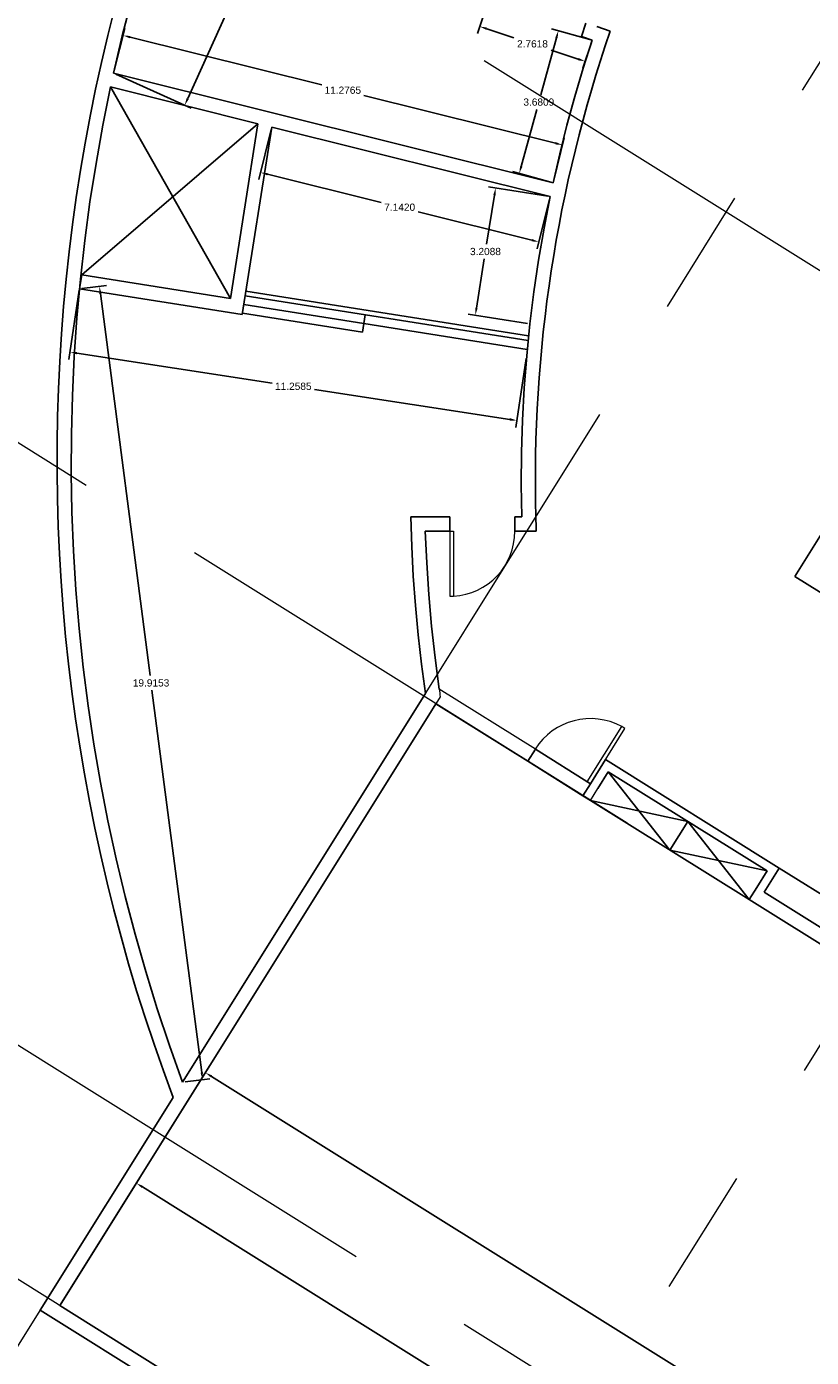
# Model space of a CAD drawing. Header units: inches. Extents: x 21 to 178, y 12 to 156.
# Tile 4 of 25: x 54 to 73, y 61 to 94. Entities that reach past the tile are written whole.
import ezdxf

# ---------------------------------------------------------------- set-up
doc = ezdxf.new("R2010")
doc.units = ezdxf.units.IN
doc.header["$MEASUREMENT"] = 0
doc.linetypes.add('Grid Line', pattern=[22.225, 12.7, -3.175, 3.175, -3.175])
for name, color, linetype, lineweight in [('A-DETL-MEDM', 33, 'Continuous', 25), ('A-DOOR', 31, 'Continuous', 9), ('A-WALL', 113, 'Continuous', 9), ('I-WALL', 2, 'Continuous', 18), ('S-GRID', 1, 'Continuous', 9)]:
    doc.layers.add(name, color=color, linetype=linetype, lineweight=lineweight)
doc.styles.get("Standard").update_dxf_attribs({"font": 'arial.ttf'})
doc.dimstyles.get("Standard").update_dxf_attribs({"dimtxt": 0.18, "dimasz": 0.18, "dimexe": 0.18, "dimexo": 0.0625, "dimgap": 0.09, "dimtad": 0, "dimtih": 1, "dimtoh": 1, "dimdec": 4, "dimzin": 0, "dimdsep": 46, "dimtxsty": 'Standard', "dimcen": 0.09, "dimadec": 0, "dimazin": 0, "dimtfac": 1, "dimtdec": 4, "dimtofl": 0, "dimtmove": 0, "dimatfit": 3, "dimfxl": 1, "dimtolj": 1, "dimtzin": 0, "dimarcsym": 0})

# ---------------------------------------------------------------- blocks, each defined once
blk = doc.blocks.new('M_Single-Flush - 0915 x 2134mm-303338-_منفی')
at = {"layer": 'A-DOOR', "lineweight": 18}
for p, q in [((406, 100), (406, 1015)), ((458, 1015), (406, 1015)), ((458, 100), (458, 1015)), ((458, 100), (406, 100))]:
    blk.add_line(p, q, dxfattribs=at)
at = {"layer": 'A-DOOR'}
blk.add_arc((458, 100), 917, 93.1893, 180, dxfattribs=at)
blk = doc.blocks.new('*D148')
at = {"color": 0, "lineweight": -2, "transparency": 16777216}
for p, q in [((54.675, 62.301), (56.643, 65.45)), ((56.7, 65.202), (67.199, 58.641)), ((78.281, 51.717), (67.781, 58.278)), ((76.561, 48.625), (78.529, 51.774))]:
    blk.add_line(p, q, dxfattribs=at)
at = {"color": 0, "transparency": 16777216}
for points in [[(56.716, 65.227), (56.684, 65.177), (56.547, 65.297)], [(78.296, 51.742), (78.265, 51.692), (78.433, 51.622)]]:
    blk.add_solid(points, dxfattribs=at)
at = {"layer": 'Defpoints', "color": 0, "transparency": 16777216}
for p in [(56.547, 65.297), (54.642, 62.248), (76.528, 48.572)]:
    blk.add_point(p, dxfattribs=at)
at = {"color": 0, "transparency": 16777216, "insert": (67.49, 58.46), "char_height": 0.18, "attachment_point": 5}
blk.add_mtext('\\A1;25.8074', dxfattribs=at)
blk = doc.blocks.new('*D149')
at = {"color": 0, "lineweight": -2, "transparency": 16777216}
for p, q in [((54.675, 62.301), (58.362, 68.201)), ((58.419, 67.953), (91.104, 47.529)), ((124.371, 26.742), (91.686, 47.166)), ((120.932, 20.899), (124.619, 26.799))]:
    blk.add_line(p, q, dxfattribs=at)
at = {"color": 0, "transparency": 16777216}
for points in [[(58.435, 67.979), (58.403, 67.928), (58.266, 68.048)], [(124.387, 26.767), (124.355, 26.716), (124.524, 26.646)]]:
    blk.add_solid(points, dxfattribs=at)
at = {"layer": 'Defpoints', "color": 0, "transparency": 16777216}
for p in [(58.266, 68.048), (54.642, 62.248), (120.899, 20.846)]:
    blk.add_point(p, dxfattribs=at)
at = {"color": 0, "transparency": 16777216, "insert": (91.395, 47.347), "char_height": 0.18, "attachment_point": 5}
blk.add_mtext('\\A1;78.1291', dxfattribs=at)
blk = doc.blocks.new('*D111')
at = {"color": 0, "lineweight": -2, "transparency": 16777216}
for p, q in [((55.193, 87.567), (55.806, 87.646)), ((55.651, 87.445), (56.889, 77.931)), ((58.174, 68.053), (56.936, 77.567)), ((57.762, 67.818), (58.376, 67.897))]:
    blk.add_line(p, q, dxfattribs=at)
at = {"color": 0, "transparency": 16777216}
for points in [[(55.681, 87.448), (55.621, 87.441), (55.628, 87.623)], [(58.204, 68.057), (58.144, 68.049), (58.197, 67.874)]]:
    blk.add_solid(points, dxfattribs=at)
at = {"layer": 'Defpoints', "color": 0, "transparency": 16777216}
for p in [(55.131, 87.558), (57.7, 67.81), (58.197, 67.874)]:
    blk.add_point(p, dxfattribs=at)
at = {"color": 0, "transparency": 16777216, "insert": (56.913, 77.749), "char_height": 0.18, "attachment_point": 5}
blk.add_mtext('\\A1;19.9153', dxfattribs=at)
blk = doc.blocks.new('*D112')
at = {"color": 0, "lineweight": -2, "transparency": 16777216}
for p, q in [((55.126, 87.526), (54.863, 85.804)), ((55.068, 85.955), (59.929, 85.213)), ((66.256, 85.827), (65.993, 84.105)), ((65.842, 84.31), (60.981, 85.052))]:
    blk.add_line(p, q, dxfattribs=at)
at = {"color": 0, "transparency": 16777216}
for points in [[(55.073, 85.985), (55.064, 85.926), (54.89, 85.982)], [(65.846, 84.34), (65.837, 84.28), (66.02, 84.283)]]:
    blk.add_solid(points, dxfattribs=at)
at = {"layer": 'Defpoints', "color": 0, "transparency": 16777216}
for p in [(55.136, 87.588), (54.89, 85.982), (66.265, 85.889)]:
    blk.add_point(p, dxfattribs=at)
at = {"color": 0, "transparency": 16777216, "insert": (60.455, 85.133), "char_height": 0.18, "attachment_point": 5}
blk.add_mtext('\\A1;11.2585', dxfattribs=at)
blk = doc.blocks.new('*D113')
at = {"color": 0, "lineweight": -2, "transparency": 16777216}
for p, q in [((65.463, 89.895), (65.268, 88.67)), ((66.788, 89.866), (65.314, 90.101)), ((65.015, 87.081), (65.21, 88.306)), ((66.284, 86.697), (64.809, 86.932))]:
    blk.add_line(p, q, dxfattribs=at)
at = {"color": 0, "transparency": 16777216}
for points in [[(65.434, 89.899), (65.493, 89.89), (65.492, 90.072)], [(64.985, 87.086), (65.045, 87.077), (64.987, 86.904)]]:
    blk.add_solid(points, dxfattribs=at)
at = {"layer": 'Defpoints', "color": 0, "transparency": 16777216}
for p in [(66.85, 89.856), (64.987, 86.904), (66.345, 86.687)]:
    blk.add_point(p, dxfattribs=at)
at = {"color": 0, "transparency": 16777216, "insert": (65.239, 88.488), "char_height": 0.18, "attachment_point": 5}
blk.add_mtext('\\A1;3.2088', dxfattribs=at)
blk = doc.blocks.new('*D114')
at = {"color": 0, "lineweight": -2, "transparency": 16777216}
for p, q in [((59.905, 91.523), (59.595, 90.281)), ((59.813, 90.412), (62.641, 89.707)), ((66.835, 89.795), (66.525, 88.553)), ((66.394, 88.771), (63.566, 89.476))]:
    blk.add_line(p, q, dxfattribs=at)
at = {"color": 0, "transparency": 16777216}
for points in [[(59.821, 90.441), (59.806, 90.383), (59.639, 90.455)], [(66.401, 88.8), (66.387, 88.742), (66.569, 88.727)]]:
    blk.add_solid(points, dxfattribs=at)
at = {"layer": 'Defpoints', "color": 0, "transparency": 16777216}
for p in [(59.92, 91.584), (66.85, 89.856), (66.569, 88.727)]:
    blk.add_point(p, dxfattribs=at)
at = {"color": 0, "transparency": 16777216, "insert": (63.104, 89.591), "char_height": 0.18, "attachment_point": 5}
blk.add_mtext('\\A1;7.1420', dxfattribs=at)
blk = doc.blocks.new('*D115')
at = {"color": 0, "lineweight": -2, "transparency": 16777216}
for p, q in [((65.254, 94.562), (65.041, 93.92)), ((65.269, 94.035), (65.943, 93.811)), ((67.549, 93.279), (66.874, 93.502)), ((67.876, 93.693), (67.663, 93.051))]:
    blk.add_line(p, q, dxfattribs=at)
at = {"color": 0, "transparency": 16777216}
for points in [[(65.278, 94.063), (65.259, 94.006), (65.098, 94.091)], [(67.558, 93.307), (67.539, 93.25), (67.72, 93.222)]]:
    blk.add_solid(points, dxfattribs=at)
at = {"layer": 'Defpoints', "color": 0, "transparency": 16777216}
for p in [(65.274, 94.621), (67.895, 93.752), (67.72, 93.222)]:
    blk.add_point(p, dxfattribs=at)
at = {"color": 0, "transparency": 16777216, "insert": (66.409, 93.657), "char_height": 0.18, "attachment_point": 5}
blk.add_mtext('\\A1;2.7618', dxfattribs=at)
blk = doc.blocks.new('*D116')
at = {"color": 0, "lineweight": -2, "transparency": 16777216}
for p, q in [((67.006, 93.809), (66.617, 92.39)), ((67.835, 93.769), (66.88, 94.03)), ((66.129, 90.606), (66.517, 92.026)), ((66.863, 90.219), (65.908, 90.48))]:
    blk.add_line(p, q, dxfattribs=at)
at = {"color": 0, "transparency": 16777216}
for points in [[(66.977, 93.817), (67.035, 93.801), (67.053, 93.983)], [(66.1, 90.614), (66.158, 90.598), (66.081, 90.433)]]:
    blk.add_solid(points, dxfattribs=at)
at = {"layer": 'Defpoints', "color": 0, "transparency": 16777216}
for p in [(67.895, 93.752), (66.081, 90.433), (66.924, 90.202)]:
    blk.add_point(p, dxfattribs=at)
at = {"color": 0, "transparency": 16777216, "insert": (66.567, 92.208), "char_height": 0.18, "attachment_point": 5}
blk.add_mtext('\\A1;3.6809', dxfattribs=at)
blk = doc.blocks.new('*D117')
at = {"color": 0, "lineweight": -2, "transparency": 16777216}
for p, q in [((55.997, 92.991), (56.26, 94.043)), ((56.391, 93.825), (61.161, 92.635)), ((66.983, 91.184), (62.212, 92.373)), ((66.939, 90.263), (67.201, 91.315))]:
    blk.add_line(p, q, dxfattribs=at)
at = {"color": 0, "transparency": 16777216}
for points in [[(56.398, 93.854), (56.383, 93.796), (56.216, 93.868)], [(66.99, 91.213), (66.976, 91.155), (67.157, 91.14)]]:
    blk.add_solid(points, dxfattribs=at)
at = {"layer": 'Defpoints', "color": 0, "transparency": 16777216}
for p in [(56.216, 93.868), (55.982, 92.93), (66.924, 90.202)]:
    blk.add_point(p, dxfattribs=at)
at = {"color": 0, "transparency": 16777216, "insert": (61.687, 92.504), "char_height": 0.18, "attachment_point": 5}
blk.add_mtext('\\A1;11.2765', dxfattribs=at)
blk = doc.blocks.new('*D119')
at = {"color": 0, "lineweight": -2, "transparency": 16777216}
for p, q in [((63.388, 109.165), (65.265, 108.316)), ((65.026, 108.227), (61.508, 100.442)), ((57.825, 92.294), (61.344, 100.079)), ((56.039, 92.904), (57.915, 92.056))]:
    blk.add_line(p, q, dxfattribs=at)
at = {"color": 0, "transparency": 16777216}
for points in [[(64.999, 108.239), (65.054, 108.214), (65.101, 108.391)], [(57.798, 92.307), (57.853, 92.282), (57.751, 92.13)]]:
    blk.add_solid(points, dxfattribs=at)
at = {"layer": 'Defpoints', "color": 0, "transparency": 16777216}
for p in [(63.331, 109.19), (55.982, 92.93), (57.751, 92.13)]:
    blk.add_point(p, dxfattribs=at)
at = {"color": 0, "transparency": 16777216, "insert": (61.426, 100.261), "char_height": 0.18, "attachment_point": 5}
blk.add_mtext('\\A1;17.8439', dxfattribs=at)

msp = doc.modelspace()

# ---------------------------------------------------------------- linework, layer by layer
at = {"layer": 'A-DETL-MEDM'}
for p, q in [((55.90682, 92.58453), (58.8872, 87.32142)), ((59.5759, 91.66973), (55.18609, 87.90761)), ((59.27369, 87.50172), (66.31289, 86.38682)), ((62.21277, 86.69346), (59.22073, 87.16736)), ((66.30135, 86.2735), (59.25589, 87.3894)), ((62.17959, 86.48396), (59.18754, 86.95785)), ((62.21277, 86.69346), (62.24794, 86.9155)), ((62.21277, 86.69346), (62.17959, 86.48396)), ((66.27962, 86.04934), (62.21277, 86.69346)), ((68.29639, 75.53902), (69.82775, 73.58997)), ((67.85053, 74.82548), (71.80497, 72.35447)), ((70.27362, 74.30351), (67.85053, 74.82548)), ((69.82775, 73.58997), (70.27362, 74.30351)), ((70.27362, 74.30351), (71.80497, 72.35447)), ((72.25084, 73.06801), (69.82775, 73.58997)), ((72.55287, 73.13774), (86.45117, 64.45311))]:
    msp.add_line(p, q, dxfattribs=at)
at = {"layer": 'A-WALL', "lineweight": 25}
for p, q in [((67.73856, 94.17686), (67.62732, 93.84129)), ((68.34387, 93.9762), (68.00829, 94.08744)), ((67.62732, 93.84129), (67.89534, 93.75244)), ((66.92353, 90.20211), (55.98202, 92.93013)), ((55.90682, 92.58453), (59.5759, 91.66973)), ((59.5759, 91.66973), (58.8872, 87.32142)), ((59.18107, 86.91694), (59.92024, 91.58388)), ((59.92024, 91.58388), (66.85007, 89.85607)), ((55.18609, 87.90761), (55.13079, 87.55844)), ((58.8872, 87.32142), (55.18609, 87.90761)), ((55.13079, 87.55844), (59.18107, 86.91694)), ((74.71928, 83.24792), (72.93955, 80.39976)), ((64.35132, 81.88042), (63.37755, 81.88042)), ((64.35132, 81.52689), (64.35132, 81.88042)), ((66.14023, 81.88042), (65.9687, 81.88042)), ((65.9687, 81.88042), (65.9687, 81.52689)), ((63.74165, 81.52689), (64.35132, 81.52689)), ((65.9687, 81.52689), (66.50519, 81.52689)), ((72.93955, 80.39976), (83.95271, 73.51798)), ((63.74504, 77.48337), (57.70019, 67.80959)), ((63.82596, 76.94574), (64.00328, 77.22951)), ((54.64166, 62.24778), (63.82596, 76.94574)), ((66.29303, 75.79871), (66.48037, 76.09852)), ((67.85199, 75.24144), (66.48037, 76.09852)), ((66.29303, 75.79871), (67.66465, 74.94163)), ((67.85199, 75.24144), (67.66465, 74.94163)), ((71.99231, 72.65427), (71.80497, 72.35447)), ((71.80497, 72.35447), (86.48975, 63.1784)), ((86.67709, 63.4782), (72.17819, 72.53812)), ((57.46407, 67.43171), (54.15451, 62.13532)), ((54.15451, 62.13532), (121.01136, 20.35852)), ((76.52753, 48.57197), (54.64166, 62.24778))]:
    msp.add_line(p, q, dxfattribs=at)
at = {"layer": 'A-WALL'}
for p, q in [((66.48037, 76.09852), (64.08632, 77.59449)), ((64.11349, 77.40587), (64.00328, 77.22951)), ((64.00328, 77.22951), (66.29303, 75.79871)), ((67.66465, 74.94163), (67.85053, 74.82548)), ((67.85053, 74.82548), (68.03787, 75.12529))]:
    msp.add_line(p, q, dxfattribs=at)
at = {"layer": 'A-WALL', "lineweight": 25, "flags": 128}
for points in [[(55.98203, 92.93014), (56.19768, 93.85571), (56.43304, 94.77647), (56.68798, 95.692), (56.9624, 96.60189), (57.25617, 97.50571), (57.56915, 98.40306), (57.90121, 99.29353), (58.25219, 100.17671), (58.62193, 101.05221), (59.01026, 101.91961), (59.41701, 102.77853), (59.842, 103.62859), (60.28502, 104.46938), (60.74588, 105.30052), (61.22436, 106.12165), (61.72026, 106.93238), (62.23333, 107.73235), (62.76336, 108.52119), (63.3101, 109.29855)], [(67.89533, 93.75241), (67.671, 93.05092), (67.46156, 92.34481), (67.26711, 91.63443), (67.08774, 90.92009), (66.92353, 90.20211)], [(57.70019, 67.80959), (57.3737, 68.72107), (57.0671, 69.63943), (56.78053, 70.56424), (56.51412, 71.49505), (56.26801, 72.43144), (56.04231, 73.37296), (55.83713, 74.31916), (55.65256, 75.26959), (55.48869, 76.22381), (55.3456, 77.18137), (55.22335, 78.14181), (55.12201, 79.10468), (55.04162, 80.06953), (54.98222, 81.03589), (54.94383, 82.00332), (54.92648, 82.97135), (54.93018, 83.93954), (54.95491, 84.90741), (55.00068, 85.87452), (55.06745, 86.8404), (55.1552, 87.8046), (55.26389, 88.76667), (55.39346, 89.72615), (55.54385, 90.68259), (55.715, 91.63553), (55.90682, 92.58453)], [(66.85007, 89.85608), (66.6965, 89.06843), (66.56114, 88.27745), (66.44405, 87.48356), (66.34531, 86.68718), (66.26495, 85.88874), (66.20303, 85.08865), (66.15959, 84.28735), (66.13463, 83.48526), (66.12818, 82.6828), (66.14023, 81.88042)], [(63.37755, 81.88042), (63.40286, 81.14504), (63.44257, 80.4103), (63.49666, 79.67649), (63.56513, 78.94387), (63.64793, 78.21274), (63.74504, 77.48339)], [(64.08631, 77.59451), (63.98401, 78.37769), (63.89836, 79.16288), (63.82939, 79.94972), (63.77715, 80.73784), (63.74165, 81.52686)]]:
    msp.add_lwpolyline(points, dxfattribs=at)
at = {"layer": 'A-WALL', "lineweight": 25}
for centre, radius, start, end in [((99.46957, 83.28551), 44.89772, 144.288865, 200.67761), ((100.9212, 82.80429), 34.43971, 161.071368, 181.537197), ((100.9212, 82.80429), 34.43971, 181.537197, 182.125645)]:
    msp.add_arc(centre, radius, start, end, dxfattribs=at)
at = {"layer": 'A-WALL'}
msp.add_arc((100.9212, 82.80429), 37.20149, 188.050328, 188.343822, dxfattribs=at)
at = {"layer": 'I-WALL', "lineweight": 25}
for p, q in [((68.22666, 75.84105), (67.85199, 75.24144)), ((68.03787, 75.12529), (68.29639, 75.53902)), ((72.55287, 73.13774), (68.22666, 75.84105)), ((68.29639, 75.53902), (72.25084, 73.06801)), ((72.25084, 73.06801), (71.99231, 72.65427)), ((72.17819, 72.53812), (72.55287, 73.13774))]:
    msp.add_line(p, q, dxfattribs=at)
at = {"layer": 'S-GRID', "linetype": 'Grid Line'}
for p, q in [((49.57764, 54.81078), (106.06823, 145.21464)), ((61.40018, 49.25742), (117.33899, 138.77823)), ((151.36569, 39.39419), (39.97111, 109.00126)), ((144.15389, 27.14585), (32.7593, 96.75291)), ((137.40966, 16.35281), (26.01507, 85.95987)), ((134.79227, 12.16412), (23.39769, 81.77119))]:
    msp.add_line(p, q, dxfattribs=at)

# ---------------------------------------------------------------- block references
at = {"layer": 'A-DOOR'}
for p, xscale, yscale, zscale, rotation in [((65.16001, 81.70365), 0.001767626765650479, 0.001767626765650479, 0.001767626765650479, 180), ((67.07251, 75.52007), 0.00176762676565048, 0.00176762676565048, 0.00176762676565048, 327.9999999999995)]:
    msp.add_blockref('M_Single-Flush - 0915 x 2134mm-303338-_منفی', p, dxfattribs=dict(at, xscale=xscale, yscale=yscale, zscale=zscale, rotation=rotation))

# ---------------------------------------------------------------- dimensions: what is measured, and where the dimension line sits
at = {"color": 6}
for p1, p2, distance, picture, middle in [((63.33117, 109.19031), (55.98203, 92.93014), 1.94167, '*D119', (61.42594, 100.26053)), ((65.27385, 94.62147), (67.89534, 93.75244), -0.55871, '*D115', (66.40879, 93.65663)), ((66.92353, 90.20211), (55.98203, 92.93014), -0.967, '*D117', (61.68672, 92.5044)), ((67.89533, 93.75241), (66.92353, 90.20211), -0.87316, '*D116', (66.56725, 92.20778)), ((59.92024, 91.58388), (66.85007, 89.85607), -1.16318, '*D114', (63.10375, 89.59134)), ((66.85007, 89.85608), (66.34531, 86.68718), -1.37568, '*D113', (65.23914, 88.48803)), ((66.26495, 85.88874), (55.13551, 87.58827), 1.62446, '*D112', (60.45501, 85.13266)), ((55.13079, 87.55844), (57.70019, 67.80959), 0.50131, '*D111', (56.91261, 77.74869)), ((120.8989, 20.84567), (54.64166, 62.24778), -6.84007, '*D149', (91.39496, 47.34743)), ((76.527535, 48.571973), (54.64166, 62.247785), -3.596092, '*D148', (67.490236, 58.459538))]:
    dim = msp.add_aligned_dim(p1=p1, p2=p2, distance=distance, dimstyle='Standard', dxfattribs=at)
    dim.commit()
    dim.dimension.update_dxf_attribs({"geometry": picture, "text_midpoint": middle})

doc.saveas('drawing.dxf')
